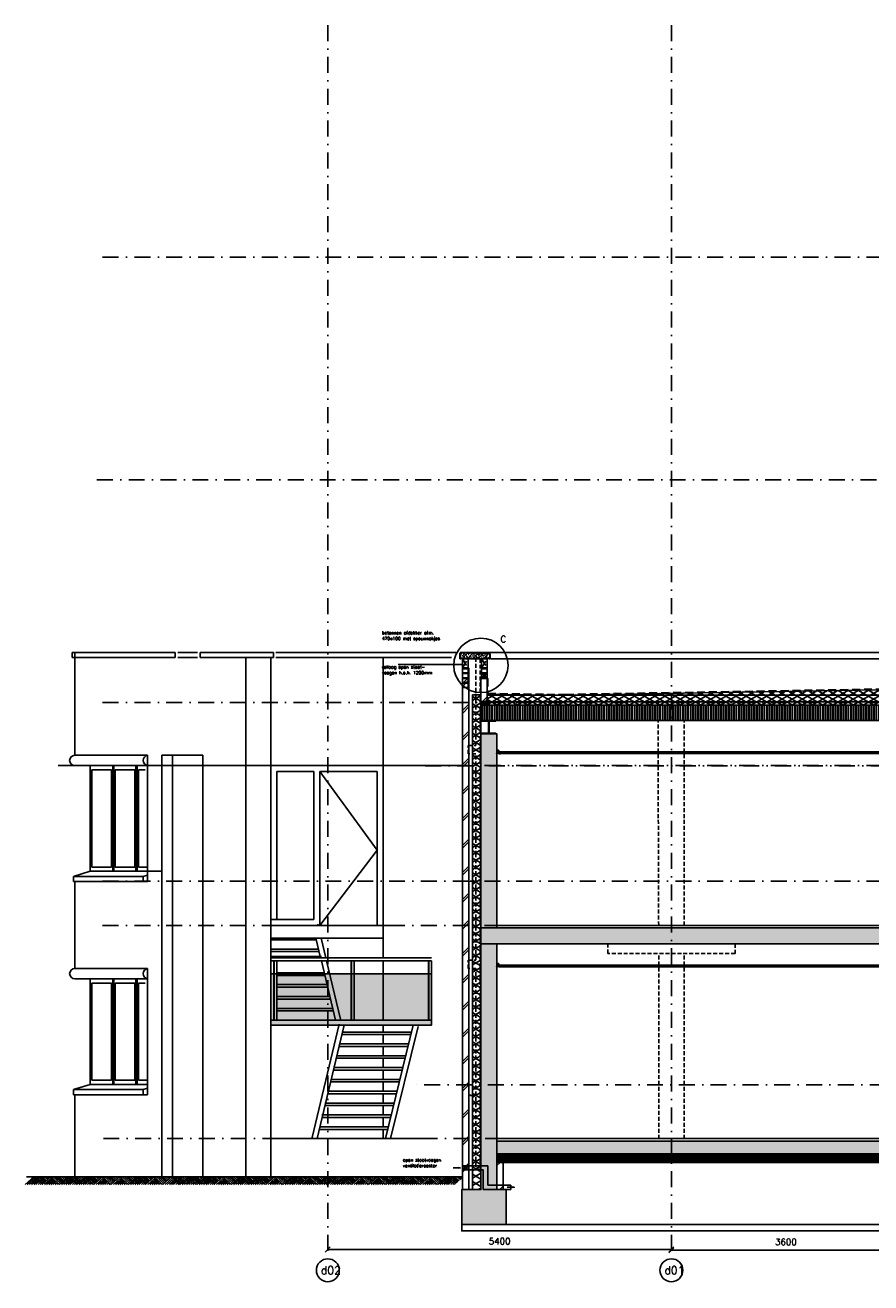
# Model space of a CAD drawing. Extents: x 0 to 317513, y 0 to 193913.
# Tile 2 of 105: x 138066 to 151357, y 90181 to 109939. Entities that reach past the tile are written whole.
import ezdxf
from ezdxf.enums import TextEntityAlignment as Align

# ---------------------------------------------------------------- set-up
doc = ezdxf.new("R2010")
doc.units = 0
doc.header["$LTSCALE"] = 20
doc.header["$MEASUREMENT"] = 0
doc.header["$PDSIZE"] = -1
for name, pattern in [('DASHDOT', [25, 12.5, -6.25, 0, -6.25]), ('DD1', [2.66667, 1.66667, -0.5, 0, -0.5]), ('HIDDEN', [9.375, 6.25, -3.125]), ('HIDDEN2', [4.6875, 3.125, -1.5625])]:
    doc.linetypes.add(name, pattern=pattern)
doc.layers.get('0').update_dxf_attribs({"linetype": 'CONTINUOUS'})
doc.layers.get('DEFPOINTS').update_dxf_attribs({"linetype": 'CONTINUOUS'})
for name, color, linetype in [('_DETAILNUMMERS', 4, 'CONTINUOUS'), ('_DETAILNUMMERSTEKST', 4, 'CONTINUOUS'), ('A--01A1_ACEER', 1, 'CONTINUOUS'), ('A--A21--_F-23-', 9, 'CONTINUOUS'), ('A--A21--_F123-', 9, 'CONTINUOUS'), ('A--A22--_F123-', 9, 'CONTINUOUS'), ('A--A23--_F--3-', 9, 'CONTINUOUS'), ('A--A25--_F--3-', 9, 'CONTINUOUS'), ('A--A26--_F--3-', 9, 'CONTINUOUS'), ('A--A28--_F--3-', 7, 'CONTINUOUS'), ('A--L$1-D1-ACEER', 1, 'CONTINUOUS'), ('A--L$7A3-_STRAMIEN', 3, 'CONTINUOUS'), ('A--L11D5_GRONDWERK', 5, 'CONTINUOUS'), ('A--L13D3_VLOEREN', 3, 'CONTINUOUS'), ('A--L13DC4_VLOEREN', 4, 'HIDDEN'), ('A--L16--', 7, 'CONTINUOUS'), ('A--L16--_F123-', 7, 'CONTINUOUS'), ('A--L21--', 3, 'CONTINUOUS'), ('A--L21--_F--3-', 7, 'CONTINUOUS'), ('A--L21--_F-23-', 4, 'CONTINUOUS'), ('A--L21A2_ISOLATIE', 1, 'CONTINUOUS'), ('A--L21D1_BUITENWAND', 1, 'CONTINUOUS'), ('A--L21D4_BUITENWAND', 4, 'CONTINUOUS'), ('A--L21DC1_BUITENWAND', 1, 'HIDDEN'), ('A--L21G3_BUITENWAND', 3, 'CONTINUOUS'), ('A--L22--', 3, 'CONTINUOUS'), ('A--L22--_F--3-', 7, 'CONTINUOUS'), ('A--L23--', 7, 'CONTINUOUS'), ('A--L23--_F--3-', 7, 'CONTINUOUS'), ('A--L25--', 7, 'CONTINUOUS'), ('A--L25--_F-23-', 7, 'CONTINUOUS'), ('A--L26--_F--3-', 7, 'CONTINUOUS'), ('A--L28--', 7, 'CONTINUOUS'), ('A--L28--_F--3-', 1, 'CONTINUOUS'), ('A--L28DC1_KONSTRUKTIES', 1, 'HIDDEN2'), ('A--L31--', 2, 'CONTINUOUS'), ('A--L31G1_BUITENKOZIJN', 1, 'CONTINUOUS'), ('A--L35-D2-_PLAFONDS', 2, 'CONTINUOUS'), ('A--L35-D4-_PLAFONDS', 4, 'CONTINUOUS'), ('A--M$1A-_F123-', 1, 'CONTINUOUS'), ('A--T$7A-_STRAMIEN', 2, 'CONTINUOUS'), ('A--T$7A8-_STRAMIEN', 8, 'DASHDOT'), ('A--T01A-25_TEKST', 2, 'CONTINUOUS'), ('NIEUWE_INDELING', 2, 'CONTINUOUS'), ('STRAMIEN', 8, 'DD1'), ('X--LR---_CP', 7, 'CONTINUOUS')]:
    doc.layers.add(name, color=color, linetype=linetype)
doc.styles.add('ALFA-0_25', font='ROMANS')
doc.styles.add('HIEMSTRA', font='romans.shx')
doc.dimstyles.get("Standard").update_dxf_attribs({"dimscale": 40, "dimtxt": 2.5, "dimasz": 2, "dimexe": 0.3, "dimexo": 0.3, "dimgap": 2, "dimtad": 1, "dimdec": 0, "dimzin": 0, "dimdsep": 46, "dimtxsty": 'HIEMSTRA', "dimblk1": 'OBLIQUE', "dimblk2": 'OBLIQUE', "dimsah": 1, "dimcen": 0.09, "dimdle": 0.3, "dimclrd": 1, "dimclre": 1, "dimclrt": 3, "dimadec": 0, "dimazin": 0, "dimtfac": 1, "dimtdec": 4, "dimtix": 1, "dimtmove": 2, "dimatfit": 3, "dimldrblk": 'OBLIQUE', "dimfxl": 0, "dimtvp": 625, "dimtolj": 1, "dimtzin": 0, "dimarcsym": 0})

# ---------------------------------------------------------------- blocks, each defined once
blk = doc.blocks.new('_OBLIQUE')
at = {"color": 0, "linetype": 'ByBlock'}
blk.add_line((-0.5, -0.5), (0.5, 0.5), dxfattribs=at)
blk = doc.blocks.new('*D646')
at = {"layer": 'A--M$1A-_F123-', "color": 1, "lineweight": -2}
for p, q in [((148222, 90705), (148222, 90693)), ((151822, 90693), (148222, 90693)), ((151822, 90705), (151822, 90693))]:
    blk.add_line(p, q, dxfattribs=at)
at = {"layer": 'DEFPOINTS', "color": 0}
for p in [(148222, 90693), (148222, 90693), (151822, 90693)]:
    blk.add_point(p, dxfattribs=at)
at = {"layer": 'A--M$1A-_F123-', "color": 1, "lineweight": -2, "xscale": 80, "yscale": 80, "zscale": 80, "rotation": 180}
blk.add_blockref('_OBLIQUE', (148222, 90693), dxfattribs=at)
at = {"layer": 'A--M$1A-_F123-', "color": 1, "lineweight": -2, "xscale": 80, "yscale": 80, "zscale": 80}
blk.add_blockref('_OBLIQUE', (151822, 90693), dxfattribs=at)
at = {"layer": 'A--M$1A-_F123-', "color": 3, "insert": (150022, 90823), "char_height": 100, "attachment_point": 5, "style": 'HIEMSTRA'}
blk.add_mtext('\\A1;3600', dxfattribs=at)
blk = doc.blocks.new('*D647')
at = {"layer": 'A--M$1A-_F123-', "color": 1, "lineweight": -2}
for p, q in [((148222, 90705), (142822, 90705)), ((148222, 90717), (148222, 90705))]:
    blk.add_line(p, q, dxfattribs=at)
at = {"layer": 'DEFPOINTS', "color": 0}
for p in [(142822, 90705), (142822, 90693), (148222, 90705)]:
    blk.add_point(p, dxfattribs=at)
at = {"layer": 'A--M$1A-_F123-', "color": 1, "lineweight": -2, "xscale": 80, "yscale": 80, "zscale": 80, "rotation": 180}
blk.add_blockref('_OBLIQUE', (142822, 90705), dxfattribs=at)
at = {"layer": 'A--M$1A-_F123-', "color": 1, "lineweight": -2, "xscale": 80, "yscale": 80, "zscale": 80}
blk.add_blockref('_OBLIQUE', (148222, 90705), dxfattribs=at)
at = {"layer": 'A--M$1A-_F123-', "color": 3, "insert": (145522, 90835), "char_height": 100, "attachment_point": 5, "style": 'HIEMSTRA'}
blk.add_mtext('\\A1;5400', dxfattribs=at)
blk = doc.blocks.new('*U721')
at = {"layer": 'A--A21--_F123-', "linetype": 'Continuous'}
h = blk.add_hatch(dxfattribs=at)
h.set_pattern_fill('ALFABKST', color=256, scale=212, style=0)
h.set_pattern_definition([(45, (-144988.04, -91539.9), (-212.00007, 212.00007), []), (45, (-144945.64, -91539.9), (-212.00007, 212.00007), [])])
h.paths.add_polyline_path([(0, 0), (-50, 0), (-50, 8194), (0, 8194), (50, 8194), (50, 0)])
at = {"layer": 'A--L21--_F--3-', "color": 4, "linetype": 'Continuous'}
for points in [[(0, 0), (-50, 0), (-50, 8194), (0, 8194)], [(0, 0), (50, 0), (50, 8194), (0, 8194)]]:
    blk.add_lwpolyline(points, dxfattribs=at)
blk = doc.blocks.new('*U720')
at = {"layer": 'A--A21--_F123-', "linetype": 'Continuous'}
blk.add_hatch(color=256, dxfattribs=at).paths.add_polyline_path([(0, 0), (125, 0), (125, -3050), (0, -3050), (-125, -3050), (-125, 0)])
at = {"layer": 'A--L21--_F--3-', "color": 4, "linetype": 'Continuous'}
for points in [[(0, 0), (-125, 0), (-125, -3050), (0, -3050)], [(0, 0), (125, 0), (125, -3050), (0, -3050)]]:
    blk.add_lwpolyline(points, dxfattribs=at)
blk = doc.blocks.new('*U719')
at = {"layer": 'A--A22--_F123-', "linetype": 'Continuous'}
h = blk.add_hatch(dxfattribs=at)
h.set_pattern_fill('ALFABKST', color=256, scale=212, style=0)
h.set_pattern_definition([(45, (-145278.03, -99209.9), (-212.00007, 212.00007), []), (45, (-145235.63, -99209.9), (-212.00007, 212.00007), [])])
h.paths.add_polyline_path([(0, 0), (-50, 0), (-50, 360), (0, 360), (50, 360), (50, 0)])
at = {"layer": 'A--L22--_F--3-', "color": 4, "linetype": 'Continuous'}
for points in [[(0, 0), (-50, 0), (-50, 360), (0, 360)], [(0, 0), (50, 0), (50, 360), (0, 360)]]:
    blk.add_lwpolyline(points, dxfattribs=at)
blk = doc.blocks.new('BETONAFDEKKER')
at = {"layer": 'A--A26--_F--3-'}
h = blk.add_hatch(dxfattribs=at)
h.set_pattern_fill('ALFABET', color=9, scale=10, style=0, pattern_type=2)
h.set_pattern_definition([(45, (-109882.7, -99503.284), (-42.426407, 42.426407), []), (50, (-109882.7, -99503.284), (71.726018, -6.275213), [7.5, -82.5]), (355, (-109882.7, -99503.284), (-13.875133, 75.219213), [6, -66]), (100.4514, (-109876.72, -99503.81), (57.850938, 68.943954), [6.37402, -70.11421]), (46.1842, (-109882.7, -99483.28), (106.724105, -16.5519), [11.25, -123.75]), (96.6356, (-109873.8, -99484.66), (93.46627, 97.41179), [9.56103, -105.1713]), (351.1842, (-109882.7, -99483.28), (93.466195, 97.41186), [9, -99]), (21, (-109872.7, -99488.284), (59.690705, -40.26189), [7.5, -82.5]), (326, (-109872.7, -99488.284), (24.331533, 72.515005), [6, -66]), (71.4514, (-109867.724, -99491.64), (84.022263, 32.25305), [6.37402, -70.11421]), (37.5, (-109882.698, -99503.284), (1.2159855, 33.2893854), [0, -65.2, 0, -67, 0, -66.25]), (7.5, (-109882.698, -99503.284), (26.306954, 39.441171), [0, -38.2, 0, -63.7, 0, -25.25]), (327.5, (-109904.998, -99503.284), (53.3822436, -2.255487), [0, -25, 0, -78, 0, -103.5]), (317.5, (-109915, -99503.284), (58.318617, 10.010498), [0, -32.5, 0, -51.8, 0, -73.5]), (317.5, (-109915, -99503.284), (58.318617, 10.010498), [0, -32.5, 0, -51.8, 0, -73.5])])
edge = h.paths.add_edge_path()
edge.add_line((430, 205), (430, 280))
edge.add_line((430, 280), (-30, 305))
edge.add_line((-30, 305), (-45, 290))
edge.add_line((-45, 290), (-45, 205))
edge.add_line((-45, 205), (-30, 205))
edge.add_arc((-20, 205), 10, 0, 180, ccw=False)
edge.add_line((-10, 205), (395, 205))
edge.add_arc((405, 205), 10, 0, 180, ccw=False)
edge.add_line((415, 205), (430, 205))
at = {"layer": 'A--L26--_F--3-', "color": 4, "linetype": 'Continuous'}
blk.add_lwpolyline([(430, 205), (430, 280), (-30, 305), (-45, 290), (-45, 205), (-30, 205, -1), (-10, 205), (395, 205, -1), (415, 205)], format="xyb", close=True, dxfattribs=at)
blk = doc.blocks.new('*U718')
at = {"layer": 'A--A21--_F-23-', "linetype": 'Continuous'}
h = blk.add_hatch(dxfattribs=at)
h.set_pattern_fill('ALFAISO', color=256, scale=100, angle=90, style=0)
h.set_pattern_definition([(150, (50, -3e-15), (-50, -86.6025), []), (210, (50, -3e-15), (50, -86.6025), [])])
h.paths.add_polyline_path([(0, 0), (-65, 0), (-65, 7770), (0, 7770), (65, 7770), (65, 0)])
at = {"layer": 'A--L21--_F--3-', "color": 3, "linetype": 'Continuous'}
for points in [[(0, 0), (-65, 0), (-65, 7770), (0, 7770)], [(0, 0), (65, 0), (65, 7770), (0, 7770)]]:
    blk.add_lwpolyline(points, dxfattribs=at)
blk = doc.blocks.new('*U717')
at = {"layer": 'A--A21--_F123-', "linetype": 'Continuous'}
h = blk.add_hatch(dxfattribs=at)
h.set_pattern_fill('ALFALINE', color=256, scale=300, style=0)
h.set_pattern_definition([(45, (-145529.03, -91645.9), (-212.13203, 212.13203), [])])
h.paths.add_polyline_path([(0, 0), (-51, 0), (-51, 428), (0, 428), (51, 428), (51, 0)])
at = {"layer": 'A--L21--_F--3-', "color": 4, "linetype": 'Continuous'}
for points in [[(0, 0), (-51, 0), (-51, 428), (0, 428)], [(0, 0), (51, 0), (51, 428), (0, 428)]]:
    blk.add_lwpolyline(points, dxfattribs=at)
blk = doc.blocks.new('*U716')
at = {"layer": 'A--L23--_F--3-', "color": 2, "linetype": 'Continuous'}
blk.add_lwpolyline([(0, 0), (0, -20), (-17367, -20), (-17367, 0)], dxfattribs=at)
blk = doc.blocks.new('*U715')
at = {"layer": 'A--L23--_F--3-', "color": 2, "linetype": 'Continuous'}
blk.add_lwpolyline([(0, 0), (0, 20), (17367, 20), (17367, 0)], dxfattribs=at)
blk = doc.blocks.new('Q020259-')
at = {"layer": 'A--A25--_F--3-'}
h = blk.add_hatch(dxfattribs=at)
h.set_pattern_fill('ALFALINE', color=256, scale=15, style=0, pattern_type=2)
h.set_pattern_definition([(45, (0, 0), (-10.6066, 10.6066), [])])
h.paths.add_polyline_path([(0, 0), (0, 46), (28, 46), (28, 0)])
at = {"layer": 'A--L25--_F-23-', "color": 2, "linetype": 'Continuous'}
blk.add_lwpolyline([(0, 0), (0, 46), (28, 46), (28, 0)], close=True, dxfattribs=at)
at = {"layer": 'X--LR---_CP'}
for p in [(0, 0), (0, 0), (28, 0)]:
    blk.add_point(p, dxfattribs=at)
blk = doc.blocks.new('Q020494-')
at = {"layer": 'A--L28--_F--3-', "color": 4, "linetype": 'Continuous'}
blk.add_lwpolyline([(110, -105), (-110, -105), (-110, -94), (-21.5, -94, 0.4142136), (-3.5, -76), (-3.5, 76, 0.4142136), (-21.5, 94), (-110, 94), (-110, 105), (110, 105), (110, 94), (21.5, 94, 0.4142136), (3.5, 76), (3.5, -76, 0.4142136), (21.5, -94), (110, -94)], format="xyb", close=True, dxfattribs=at)
at = {"layer": 'X--LR---_CP', "linetype": 'Continuous'}
for p in [(-3.5, 0), (0, 0), (3.5, 0)]:
    blk.add_point(p, dxfattribs=at)
blk = doc.blocks.new('Q010064-')
at = {"layer": 'A--L16--_F123-', "color": 1, "linetype": 'Continuous'}
for points in [[(37.5, -37.5), (75, 0)], [(75, -75), (150, 0)], [(112.5, -112.5), (225, 0)], [(150, -150), (300, 0)], [(187.5, -187.5), (375, 0)], [(225, -225), (450, 0)], [(262.5, -262.5), (525, 0)], [(300, -300), (600, 0)], [(900, -300), (600, 0)], [(375, -300), (337.5, -262.5)], [(450, -300), (375, -225)], [(525, -300), (412.5, -187.5)], [(600, -300), (450, -150)], [(675, -300), (487.5, -112.5)], [(750, -300), (525, -75)], [(825, -300), (562.5, -37.5)]]:
    blk.add_lwpolyline(points, dxfattribs=at)
at = {"layer": 'X--LR---_CP'}
blk.add_point((600, 0), dxfattribs=at)
blk.add_point((600, 0), dxfattribs=at)
blk = doc.blocks.new('A$C543B4771')
at = {"layer": 'A--L16--', "xscale": 0.4504033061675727, "yscale": 0.3999999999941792}
for p in [(-17, 120), (253, 120), (524, 120), (794, 120), (1064, 120)]:
    blk.add_blockref('Q010064-', p, dxfattribs=at)

msp = doc.modelspace()

# ---------------------------------------------------------------- hatches: boundary and pattern name
at = {"layer": 'A--A21--_F-23-'}
h = msp.add_hatch(dxfattribs=at)
h.set_pattern_fill('ALFAISO', color=256, scale=80, angle=270, style=0)
h.set_pattern_definition([(330, (-40, 7e-15), (40, 69.282032), []), (30, (-40, 7e-15), (-40, 69.282032), [])])
h.paths.add_polyline_path([(145328, 99431.5), (146262.8, 99415.7), (146563, 99415.8), (153622.3, 99535.3), (160662.8, 99415.8), (160963, 99415.8), (167841.3, 99532.6), (167840, 99255.9), (145327.9, 99255.9)])
h = msp.add_hatch(dxfattribs=at)
h.set_pattern_fill('ANSI38', color=256, scale=80, style=0)
h.set_pattern_definition([(45, (55452.168, 3e-11), (-7.0710678, 7.0710678), []), (135, (55452.168, 3e-11), (-21.2132034, 7.0710678), [25, -15])])
h.paths.add_polyline_path([(145228, 99255.9), (145327.9, 99255.9), (145328, 99315.9), (145228, 99315.9)])
at = {"layer": 'A--A23--_F--3-', "linetype": 'Continuous'}
h = msp.add_hatch(dxfattribs=at)
h.set_pattern_fill('ALFAPLST', color=256, scale=40, angle=270, style=0)
h.set_pattern_definition([(270, (0, 0), (40, -7e-15), []), (270, (4, -7e-16), (40, -7e-15), []), (270, (8, -1e-15), (40, -7e-15), [])])
h.paths.add_polyline_path([(167947.3, 99015.9), (145228, 99015.9), (145228, 99255.9), (167947.3, 99255.9)])
at = {"layer": 'A--A23--_F--3-'}
h = msp.add_hatch(dxfattribs=at)
h.set_pattern_fill('ALFABET', color=256, scale=40, angle=1, style=0, pattern_type=2)
h.set_pattern_definition([(134, (397244.69, 0), (172.64155, 166.718), []), (129, (397244.69, 0), (-287.29845, -20.08986), [30, -330]), (184, (397244.7, 0), (60.7431, 299.8624), [24, -264]), (78.5486, (397220.74, -1.67), (-226.55556, 279.77237), [25.49608, -280.45684]), (132.8158, (397246.1, 80), (-427.9869, -58.74715), [45, -495]), (82.3644, (397210.4, 75.1), (-367.00786, 396.11265), [38.2441, -420.6852]), (187.8158, (397246.1, 80), (-367.00755, 396.1129), [36, -396]), (158, (397205.74, 60.7), (-241.53712, -156.85604), [30, -330]), (213, (397205.74, 60.7), (-92.24906, 291.7144), [24, -264]), (107.5486, (397185.6, 47.62), (-333.7863, 134.8581), [25.49608, -280.45684]), (141.5, (397244.69, 0), (-2.53928, 133.22215), [0, -260.8, 0, -268, 0, -265]), (171.5, (397244.69, 0), (-102.458415, 159.577135), [0, -152.8, 0, -254.8, 0, -101]), (211.5, (397333.87, -1.56), (-213.653908, -5.29398), [0, -100, 0, -312, 0, -414]), (221.5, (397373.87, -2.25), (-232.54011, 44.1071), [0, -130, 0, -207.2, 0, -294]), (221.5, (397373.87, -2.25), (-232.54011, 44.1071), [0, -130, 0, -207.2, 0, -294])])
h.paths.add_polyline_path([(176022.3, 95505.9), (145228, 95505.9), (145228, 95755.9), (176022.3, 95755.9)])
h = msp.add_hatch(dxfattribs=at)
h.set_pattern_fill('AR-CONC', color=256, scale=10, style=0, pattern_type=2)
h.set_pattern_definition([(130, (318993.88, -380), (-71.726018, -6.275213), [7.5, -82.5]), (185, (318993.88, -380), (13.875133, 75.219213), [6, -66]), (79.5486, (318987.9, -380.52), (-57.850938, 68.943954), [6.37402, -70.11421]), (133.8158, (318993.88, -360), (-106.724105, -16.5519), [11.25, -123.75]), (83.3644, (318984.99, -361.38), (-93.46627, 97.411787), [9.56103, -105.1713]), (188.8158, (318993.88, -360), (-93.466195, 97.41186), [9, -99]), (159, (318983.88, -365), (-59.690705, -40.261889), [7.5, -82.5]), (214, (318983.88, -365), (-24.331533, 72.515005), [6, -66]), (108.5486, (318978.906, -368.355), (-84.022263, 32.25305), [6.37402, -70.11421]), (142.5, (318993.88, -380), (-1.2159855, 33.2893854), [0, -65.2, 0, -67, 0, -66.25]), (172.5, (318993.88, -380), (-26.306954, 39.441171), [0, -38.2, 0, -63.7, 0, -25.25]), (212.5, (319016.18, -380), (-53.3822436, -2.255487), [0, -25, 0, -78, 0, -103.5]), (222.5, (319026.18, -380), (-58.318617, 10.010498), [0, -32.5, 0, -51.8, 0, -73.5])])
h.paths.add_polyline_path([(145478, 95505.9), (145228, 95505.9), (145228, 91645.9), (144928, 91645.9), (144928, 91095.9), (145628, 91095.9), (145628, 91645.9), (145478, 91645.9)])
h = msp.add_hatch(dxfattribs=at)
h.set_pattern_fill('ALFABET', color=256, scale=40, angle=1, style=0, pattern_type=2)
h.set_pattern_definition([(46, (125921.45, 93851.48), (-172.6416, 166.718), []), (51, (125921.45, 93851.48), (287.2984, -20.0899), [30, -330]), (356, (125921.45, 93851.48), (-60.743, 299.8624), [24, -264]), (101.4514, (125945.4, 93849.8), (226.5556, 279.7724), [25.496, -280.4568]), (47.1842, (125920.05, 93931.46), (427.987, -58.747), [45, -495]), (97.6356, (125955.7, 93926.57), (367.008, 396.1126), [38.244, -420.685]), (352.1842, (125920.05, 93931.46), (367.0076, 396.113), [36, -396]), (22, (125960.4, 93912.17), (241.5371, -156.856), [30, -330]), (327, (125960.4, 93912.17), (92.249, 291.7144), [24, -264]), (72.4514, (125980.52, 93899.1), (333.7863, 134.8581), [25.496, -280.4568]), (38.5, (125921.45, 93851.48), (2.53928, 133.22215), [0, -260.8, 0, -268, 0, -265]), (8.5, (125921.45, 93851.48), (102.4584, 159.57714), [0, -152.8, 0, -254.8, 0, -101]), (328.5, (125832.26, 93849.92), (213.6539, -5.29398), [0, -100, 0, -312, 0, -414]), (318.5, (125792.27, 93849.22), (232.5401, 44.1071), [0, -130, 0, -207.2, 0, -294]), (318.5, (125792.27, 93849.22), (232.5401, 44.1071), [0, -130, 0, -207.2, 0, -294])])
h.paths.add_polyline_path([(145478, 92205.9), (162677.4, 92205.9), (162677.4, 92405.9), (145478, 92405.9)])
h = msp.add_hatch(dxfattribs=at)
h.set_pattern_fill('ALFAKRS', color=256, scale=10, style=0, pattern_type=2)
h.set_pattern_definition([(45, (79449.205, 40), (-7.0710678, 7.0710678), []), (135, (79449.205, 40), (-7.0710678, -7.0710678), [])])
h.paths.add_polyline_path([(162677.4, 92073.9), (145478, 92073.9), (145478, 92205.9), (162677.4, 92205.9), (162677.4, 92085.9)])
at = {"layer": 'A--L31--', "linetype": 'Continuous'}
msp.add_hatch(color=70, dxfattribs=at).paths.add_polyline_path([(141926.4, 94227), (144451.8, 94227), (144450.1, 95037.5), (141926.4, 95037.5)])

# ---------------------------------------------------------------- linework, layer by layer
at = {"layer": '_DETAILNUMMERS'}
msp.add_circle((145228.1, 99881.1), 427.3, dxfattribs=at)
at = {"layer": 'A--01A1_ACEER'}
msp.add_line((144928, 91095.9), (166738.3, 91095.9), dxfattribs=at)
at = {"layer": 'A--A23--_F--3-'}
for p, q in [((145328, 99676), (145328, 99431.5, 0)), ((146262.8, 99415.7, 0), (145328, 99431.5, 0)), ((146563, 99415.8, 0), (153622.3, 99535.3, 0))]:
    msp.add_line(p, q, dxfattribs=at)
at = {"layer": 'A--L$1-D1-ACEER'}
for p, q in [((144793.8, 91987.1, 0), (144901.1, 91987.1, 0)), ((145643.3, 91683.1), (145750.5, 91683.1))]:
    msp.add_line(p, q, dxfattribs=at)
at = {"layer": 'A--L$1-D1-ACEER', "elevation": 0}
msp.add_lwpolyline([(144883.4, 91982.1), (144903.4, 91987.1), (144903.4, 91987.1), (144883.4, 91992.1)], close=True, dxfattribs=at)
at = {"layer": 'A--L$1-D1-ACEER'}
msp.add_lwpolyline([(145732.8, 91678.1), (145752.8, 91683.1), (145752.8, 91683.1), (145732.8, 91688.1)], close=True, dxfattribs=at)
at = {"layer": 'A--L$7A3-_STRAMIEN', "linetype": 'Continuous'}
for centre in [(142822.3, 90378.3), (148222.3, 90378.3)]:
    msp.add_ellipse(centre, major_axis=(127.3, 127.3), ratio=1, dxfattribs=at)
at = {"layer": 'A--L11D5_GRONDWERK'}
msp.add_line((138087.4, 91845.9, 0), (144938, 91845.8, 0), dxfattribs=at)
at = {"layer": 'A--L13D3_VLOEREN'}
for p, q in [((145328, 99415.8), (167841.3, 99415.8)), ((145328, 99305.9), (167841.3, 99305.9))]:
    msp.add_line(p, q, dxfattribs=at)
for points in [[(145328, 99431.5), (146262.8, 99415.7), (146563, 99415.8), (153622.3, 99535.3), (160662.8, 99415.8), (160963, 99415.8), (167841.3, 99532.6), (167840, 99255.9), (145327.9, 99255.9)], [(145228, 99255.9), (145327.9, 99255.9), (145328, 99315.9), (145228, 99315.9)]]:
    msp.add_lwpolyline(points, close=True, dxfattribs=at)
at = {"layer": 'A--L13DC4_VLOEREN', "elevation": 0}
msp.add_lwpolyline([(145213.3, 99680), (145331.5, 99680), (145331.5, 99515.2)], dxfattribs=at)
at = {"layer": 'A--L13DC4_VLOEREN'}
msp.add_lwpolyline([(145338, 99676), (145338, 99441.4), (146262.9, 99425.7), (146562.9, 99425.8), (153622.3, 99545.3), (160662.9, 99425.8), (160962.9, 99425.9), (167841.5, 99542.6), (167841.5, 99694)], dxfattribs=at)
at = {"layer": 'A--L21--_F-23-', "linetype": 'Continuous'}
for points in [[(167947.3, 99015.9), (145228, 99015.9), (145228, 99255.9), (167947.3, 99255.9)], [(176022.3, 95505.9), (145228, 95505.9), (145228, 95755.9), (176022.3, 95755.9)], [(145478, 95505.9), (145228, 95505.9), (145228, 91645.9), (144928, 91645.9), (144928, 91095.9), (145628, 91095.9), (145628, 91645.9), (145478, 91645.9), (145478, 95505.9)], [(145478, 92205.9), (162677.4, 92205.9), (162677.4, 92405.9), (145478, 92405.9)]]:
    msp.add_lwpolyline(points, close=True, dxfattribs=at)
at = {"layer": 'A--L21A2_ISOLATIE', "linetype": 'Continuous', "ltscale": 10}
for p, q in [((144828.3, 98308), (138584.5, 98308)), ((142602.1, 98213), (142602.3, 95891)), ((142697.1, 98213), (142697.3, 95796)), ((142697.1, 98213), (143596.6, 98213)), ((143596.6, 98213), (143596.8, 95796)), ((142602.3, 95891), (141926.4, 95891)), ((143864.5, 95796), (142444.5, 95796)), ((142666.3, 95814.5), (142670.7, 95796)), ((142636.1, 95596), (142709.5, 95287.5)), ((142718.3, 95596), (142791.8, 95287.5)), ((142721.5, 95237.5), (142943, 94307.1)), ((142803.7, 95237.5), (143020.8, 94325.6)), ((142999.4, 94245.4), (142577.3, 92464.4)), ((143077.3, 94227), (142655.1, 92446)), ((144166, 94227), (143727, 92446)), ((144243.7, 94207.8), (143809.4, 92446))]:
    msp.add_line(p, q, dxfattribs=at)
for points in [[(142602.3, 95891), (142021.4, 95891), (142021.4, 98213), (142602.1, 98213)], [(142697.1, 98213), (143596.7, 96978.8), (142697.3, 95796)]]:
    msp.add_lwpolyline(points, dxfattribs=at)
at = {"layer": 'A--L21D1_BUITENWAND'}
for p, q in [((144963.1, 100085.9), (167601.7, 100085.9)), ((145382.3, 99985.9), (167604, 99985.9))]:
    msp.add_line(p, q, dxfattribs=at)
at = {"layer": 'A--L21D4_BUITENWAND', "elevation": 0}
for points in [[(145028.1, 99985.9), (144938.1, 99985.9), (144938.1, 99840.1), (145028.1, 99840.1)], [(145328, 99985.9), (145238, 99985.9), (145238, 99840.1), (145328, 99840.1)], [(145028.1, 99828.1), (144938.1, 99828.1), (144938.1, 99764), (145028.1, 99764)], [(145328, 99828.1), (145238, 99828.1), (145238, 99764), (145328, 99764)], [(145028.1, 99752.1), (144938.1, 99752.1), (144938.1, 99687.9), (145028.1, 99687.9)], [(145028.1, 99676), (144938.1, 99676), (144938.1, 99611.8), (145028.1, 99611.8)], [(145028.1, 99535.8), (144938.1, 99535.8), (144938.1, 99599.9), (145028.1, 99599.9)], [(145038, 91955.8), (144938, 91955), (144938, 92019.1), (145038, 92019.1)]]:
    msp.add_lwpolyline(points, close=True, dxfattribs=at)
at = {"layer": 'A--L21D4_BUITENWAND'}
msp.add_lwpolyline([(145328, 99752.1), (145238, 99752.1), (145238, 99687.9), (145328, 99687.9)], close=True, dxfattribs=at)
at = {"layer": 'A--L21DC1_BUITENWAND'}
for p, q in [((145038, 91955.8, 0), (144938, 92018, 0)), ((144938, 91955, 0), (145028, 92018, 0)), ((145698, 91715.9), (145698, 91645.9))]:
    msp.add_line(p, q, dxfattribs=at)
at = {"layer": 'A--L21DC1_BUITENWAND', "ltscale": 50}
for p, q in [((145334.8, 92018), (145038, 92018, 0)), ((145264.8, 91955), (145038, 91955, 0)), ((145264.8, 91955), (145264.8, 91645.9)), ((145334.8, 92018), (145334.8, 91715.9)), ((145334.8, 91715.9), (145698, 91715.9)), ((145264.8, 91645.9), (145698, 91645.9))]:
    msp.add_line(p, q, dxfattribs=at)
at = {"layer": 'A--L21DC1_BUITENWAND'}
for points in [[(144938.1, 99840.1), (145028.1, 99985.9), (144938.1, 99985.9), (145028.1, 99840.1)], [(145238, 99687.9), (145328, 99752.1), (145238, 99752.1), (145328, 99687.9)]]:
    msp.add_lwpolyline(points, close=True, dxfattribs=at)
at = {"layer": 'A--L21DC1_BUITENWAND', "elevation": 0}
msp.add_lwpolyline([(145238, 99840.1), (145328, 99985.9), (145238, 99985.9), (145328, 99840.1)], close=True, dxfattribs=at)
at = {"layer": 'A--L21G3_BUITENWAND', "color": 1}
for p, q in [((138805.1, 100086), (140423.5, 100086)), ((138805.1, 100086), (138805.1, 100006)), ((138805.1, 100006), (140423.5, 100006)), ((138845.1, 100006), (138845.1, 98468)), ((140423.5, 100086), (140423.5, 100006)), ((140463.5, 100086), (140775.8, 100086)), ((140463.5, 100006), (140775.8, 100006)), ((142006.4, 100086), (144838.2, 100086)), ((142006.4, 100006), (144768.3, 100006)), ((139990.2, 98308, 0.4), (138845.1, 98308)), ((139088.5, 96646), (138826.1, 96566.2)), ((138826.1, 96566.2, -0.4), (138826.1, 96486.2, -0.4)), ((139920.8, 96566.2), (138826.1, 96566.2)), ((139920.8, 96486.2), (138826.1, 96486.2)), ((138845.1, 96486.2), (138845.1, 95118)), ((138845.1, 96486.2), (138845.1, 95118)), ((139920.8, 96566.2, 0.4), (139990.2, 96587.2, 0.4)), ((139920.8, 96566.2), (139920.8, 96486.2)), ((139920.8, 96486.2), (139990.2, 96486.2)), ((139990.2, 95118), (138845.1, 95118)), ((139990.2, 94958), (138845.1, 94958)), ((139088.5, 93296), (138826.1, 93216.2)), ((139920.8, 93216.2), (138826.1, 93216.2)), ((138826.1, 93216.2, -0.4), (138826.1, 93136.2, -0.4)), ((139920.8, 93136.2), (138826.1, 93136.2)), ((138845.1, 93136.2), (138845.1, 91842.4)), ((139920.8, 93216.2, 0.4), (139990.2, 93237.2, 0.4)), ((139920.8, 93216.2), (139920.8, 93136.2)), ((139920.8, 93136.2), (139990.2, 93136.2))]:
    msp.add_line(p, q, dxfattribs=at)
at = {"layer": 'A--L21G3_BUITENWAND'}
for p, q in [((140815.8, 100086), (141966.4, 100086)), ((140815.8, 100086), (140815.8, 100006)), ((140815.8, 100006), (141966.4, 100006)), ((141534.4, 100006), (141534.4, 91842.4)), ((141926.4, 100006), (141926.4, 91842.4)), ((141966.4, 100086), (141966.4, 100006)), ((143691.5, 100006), (143691.8, 95287.5)), ((139990.2, 98468, 0.4), (138845.1, 98468)), ((139990.2, 98468), (139990.2, 96486.2)), ((140212, 98468.1), (140212, 91842.4)), ((140212, 98468.1, 0.1), (140857.4, 98468.1)), ((140383.5, 98468.1), (140383.5, 91842.4)), ((140855.8, 98468.1), (140855.8, 91842.4)), ((143691.8, 95596), (141926.4, 95596)), ((143691.8, 95237.5), (143691.9, 94307)), ((139990.2, 95118), (139990.2, 95100)), ((139990.2, 95100), (139990.2, 93136.2)), ((143691.9, 94227), (143691.9, 94120.9)), ((143691.9, 94080.9), (143691.9, 93934.8)), ((143691.9, 93894.8), (143691.9, 93748.7)), ((143691.9, 93708.7), (143691.9, 93562.6)), ((143691.9, 93522.6), (143691.9, 93376.5)), ((143691.9, 93336.5), (143691.9, 93190.4)), ((143691.9, 93150.4), (143691.9, 93004.3)), ((143691.9, 92964.3), (143691.9, 92818.2)), ((143692, 92778.2), (143692, 92632.1)), ((143692, 92592.1), (143692, 92446))]:
    msp.add_line(p, q, dxfattribs=at)
msp.add_lwpolyline([(143691.6, 98308), (143691.8, 95796), (141926.4, 95796), (141926.4, 98308)], close=True, dxfattribs=at)
at = {"layer": 'A--L21G3_BUITENWAND', "color": 1}
for centre, start_param, end_param in [((138845.1, 98388), 3.1415927, 6.2831853), ((140000.8, 98388, 0.2), 3.27453, 6.150248), ((138845.1, 95038), 3.1415927, 6.2831853), ((140000.8, 95038), 3.27453, 6.150248)]:
    msp.add_ellipse(centre, major_axis=(0, -80), ratio=1, start_param=start_param, end_param=end_param, dxfattribs=at)
at = {"layer": 'A--L23--', "color": 2}
msp.add_lwpolyline([(145478, 95755.9), (164677.4, 95755.9), (164677.4, 95795.9), (145478, 95795.9)], close=True, dxfattribs=at)
at = {"layer": 'A--L23--'}
msp.add_lwpolyline([(162677.4, 92073.9), (145478, 92073.9), (145478, 92205.9), (162677.4, 92205.9), (162677.4, 92085.9), (162677.4, 92085.9), (162677.4, 92073.9)], close=True, dxfattribs=at)
at = {"layer": 'A--L28DC1_KONSTRUKTIES'}
for p, q in [((148022.3, 95795.9), (148012, 99015.9)), ((148422.3, 95795.9), (148422.3, 99015.9)), ((148022.3, 92445.9), (148022.3, 95355.9)), ((148422.3, 92445.9), (148422.3, 95355.9))]:
    msp.add_line(p, q, dxfattribs=at)
for points in [[(145148.1, 93141.9), (145058.1, 93141.9), (145058.1, 93126.1), (145148.1, 93126.1), (145148.1, 95118.9), (145028.1, 95118.9), (145028.1, 95248.9), (145148.1, 95248.9), (145148.1, 96482.8), (145058.1, 96482.8), (145058.1, 96492.8), (145148.1, 96492.8), (145148.1, 96904.8), (145148.1, 96904.8), (145148.1, 96904.8), (145148.1, 98493.9), (145028.1, 98493.9), (145028.1, 98623.9), (145148.1, 98623.9), (145148.1, 99985.9), (145148.1, 99985.9), (145148.1, 99985.9), (145218, 99985.9), (145218.1, 91947.5), (145148.1, 92003.6), (145148.1, 93141.9), (145058.1, 93141.9), (145058.1, 93126.1), (145148.1, 93126.1)], [(149222.3, 95505.9), (149222.3, 95355.9), (147222.3, 95355.9), (147222.3, 95505.9)]]:
    msp.add_lwpolyline(points, dxfattribs=at)
at = {"layer": 'A--L31--', "linetype": 'Continuous'}
msp.add_lwpolyline([(141926.4, 94227), (144451.8, 94227), (144450.1, 95037.5), (141926.4, 95037.5)], close=True, dxfattribs=at)
at = {"layer": 'A--L31--'}
msp.add_lwpolyline([(226300.4, 90995.9), (144928, 90995.9), (144928, 91095.9), (226300.4, 91095.9)], dxfattribs=at)
at = {"layer": 'A--L31G1_BUITENKOZIJN'}
for p, q in [((139088.5, 98308), (139088.5, 96646)), ((139114.4, 98241), (139114.4, 96713)), ((139422.4, 98241, 0.1), (139114.4, 98241)), ((139422.4, 98241, 0), (139422.4, 96713, 0.1)), ((139441.4, 98308, 0), (139441.4, 96646, 0.1)), ((139461.3, 98308, 0), (139461.3, 96646, 0.2)), ((139479.8, 98241, -0.1), (139479.8, 96713, 0.2)), ((139787.7, 98241, 0.2), (139479.8, 98241, 0)), ((139787.7, 98241, 0), (139787.7, 96713, 0.2)), ((139806.7, 98308, 0), (139806.7, 96646, 0.2)), ((139826.6, 98308, 0), (139826.6, 96646, 0.2)), ((139845.1, 98241, 0), (139845.1, 96713, 0.2)), ((139950.2, 98241, 0.2), (139845.1, 98241, 0.1)), ((139422.4, 96713, 0.1), (139114.4, 96713)), ((139787.7, 96713, 0.2), (139479.8, 96713, 0)), ((139990.2, 96713, 0.2), (139845.1, 96713, 0.1)), ((139088.5, 94958, -0.2), (139088.5, 93296, -0.2)), ((139114.4, 94891, -0.2), (139114.4, 93363, -0.2)), ((139422.4, 94891, -0.1), (139114.4, 94891, -0.2)), ((139422.4, 94891, -0.2), (139422.4, 93363, -0.1)), ((139441.4, 94958, -0.2), (139441.4, 93296, -0.1)), ((139461.3, 94958, -0.2), (139461.3, 93296, -0.1)), ((139479.8, 94891, -0.3), (139479.8, 93363, -0.1)), ((139787.7, 94891, 0), (139479.8, 94891, -0.2)), ((139787.7, 94891, -0.2), (139787.7, 93363, 0)), ((139806.7, 94958, -0.2), (139806.7, 93296, 0)), ((139826.6, 94958, -0.2), (139826.6, 93296, 0)), ((139845.1, 94891, -0.2), (139845.1, 93363, 0)), ((139950.2, 94891, 0), (139845.1, 94891, -0.1)), ((139422.4, 93363, -0.1), (139114.4, 93363, -0.2)), ((139787.7, 93363, 0), (139479.8, 93363, -0.2)), ((139990.2, 93363, 0), (139845.1, 93363, -0.1))]:
    msp.add_line(p, q, dxfattribs=at)
at = {"layer": 'A--L31G1_BUITENKOZIJN', "color": 1}
for p, q in [((140224.8, 96646, 0.4), (139088.5, 96646)), ((139990.2, 93296, 0.3), (139088.5, 93296))]:
    msp.add_line(p, q, dxfattribs=at)
at = {"layer": 'A--L35-D2-_PLAFONDS'}
for points in [[(145510.3, 98521.1), (153540.1, 98521.1)], [(153540.1, 98496.1), (145510.3, 98496.1)], [(145510.3, 95171.1), (153540.1, 95171.1)], [(153540.1, 95146.1), (145510.3, 95146.1)]]:
    msp.add_lwpolyline(points, dxfattribs=at)
at = {"layer": 'A--L35-D4-_PLAFONDS'}
for p, q in [((145510.3, 98493.9), (145510.3, 98543.9)), ((145535.3, 98493.9), (145510.3, 98493.9)), ((145510.3, 95143.9), (145510.3, 95193.9)), ((145535.3, 95143.9), (145510.3, 95143.9))]:
    msp.add_line(p, q, dxfattribs=at)
at = {"layer": 'A--T$7A8-_STRAMIEN', "color": 8}
for p, q in [((246123.5, 98304.4), (144211.7, 98304.4)), ((289117.5, 93292.4), (144211.7, 93292.4))]:
    msp.add_line(p, q, dxfattribs=at)
at = {"layer": 'A--T01A-25_TEKST'}
msp.add_line((143929.7, 99897.3), (144943.1, 99897.3), dxfattribs=at)
at = {"layer": 'NIEUWE_INDELING', "color": 1}
for p, q in [((138845.1, 100006), (138845.1, 100086)), ((142632.8, 95569.7), (141926.4, 95569.7)), ((142678.7, 95423.6), (141926.4, 95423.6)), ((142678.7, 95383.6), (141926.4, 95383.6)), ((142724.6, 95307.1), (141926.4, 95307.1)), ((141972.9, 95237.5), (141972.9, 94307.1)), ((141980.9, 95237.5), (141980.9, 94307.1)), ((142020.1, 95237.5), (142020.1, 94307.1)), ((143187.9, 95237.5), (143187.9, 94307.1)), ((143195.9, 95237.5), (143195.9, 94307.1)), ((143235.1, 95237.5), (143235.1, 94307.1)), ((144403, 94307.1), (144403, 95237.5)), ((144411, 94307.1), (144411, 95237.5)), ((144450.1, 94307.1), (144450.1, 95237.5)), ((142770.5, 95051.4), (142020.1, 95051.4)), ((142770.5, 95011.4), (142020.1, 95011.4)), ((142816.4, 94865.3), (142020.1, 94865.3)), ((142816.4, 94825.3), (142020.1, 94825.3)), ((142862.3, 94679.2), (142020.1, 94679.2)), ((142862.3, 94639.2), (142020.1, 94639.2)), ((142908.3, 94493.1), (142020.1, 94493.1)), ((142908.3, 94453.1), (142020.1, 94453.1)), ((144175.9, 94307.1), (141926.4, 94307.1)), ((144130, 94120.9), (143052.1, 94120.9)), ((144130, 94080.9), (143052.1, 94080.9)), ((144084.1, 93934.8), (143002.5, 93934.8)), ((144084.1, 93894.8), (143002.5, 93894.8)), ((144038.2, 93748.7), (142956.6, 93748.7)), ((144038.2, 93708.7), (142956.6, 93708.7)), ((143992.2, 93562.6), (142912.9, 93562.6)), ((143992.2, 93522.6), (142912.9, 93522.6)), ((143946.3, 93376.5), (142868.5, 93376.5)), ((143946.3, 93336.5), (142868.5, 93336.5)), ((143900.4, 93150.4), (142818.6, 93150.4)), ((143900.4, 93190.4), (142827.8, 93190.4)), ((143854.5, 93004.3), (142776.7, 93004.3)), ((143854.5, 92964.3), (142776.7, 92964.3)), ((143808.6, 92818.2), (142730.7, 92818.2)), ((143808.6, 92778.2), (142730.7, 92778.2)), ((143763, 92632.1), (142689.8, 92632.1)), ((143763, 92592.1), (142689.8, 92592.1))]:
    msp.add_line(p, q, dxfattribs=at)
at = {"layer": 'NIEUWE_INDELING', "color": 2}
for p, q in [((144450.2, 95287.5), (141926.4, 95287.5)), ((144450.1, 95237.5), (141926.4, 95237.5)), ((144451.8, 94307), (141926.4, 94307)), ((144451.8, 94227), (141926.4, 94227))]:
    msp.add_line(p, q, dxfattribs=at)
at = {"layer": 'NIEUWE_INDELING', "color": 4}
msp.add_line((144513.2, 92446), (141926.4, 92446), dxfattribs=at)
at = {"layer": 'STRAMIEN', "linetype": 'DASHDOT'}
for p, q in [((142822.3, 109939.1), (142822.3, 90566.6)), ((148222.3, 109939.1), (148222.3, 90566.6)), ((139283.9, 106295.9), (241970.6, 106295.9)), ((139193.8, 102795.9), (241970.6, 102795.9)), ((139283.9, 99295.9), (241970.6, 99295.9)), ((139283.9, 98307.9), (241970.6, 98307.9)), ((139283.9, 96489.1), (241970.6, 96489.1)), ((139283.9, 95795.9), (241970.6, 95795.9)), ((139295.6, 92445.9), (241970.6, 92445.9))]:
    msp.add_line(p, q, dxfattribs=at)

# ---------------------------------------------------------------- block references
msp.add_blockref('BETONAFDEKKER', (144943.1, 99781.3))
at = {"layer": 'A--L21--'}
for name, p in [('*U721', (144988, 91645.9, 0)), ('*U720', (145353, 98805.9)), ('*U717', (145529, 91645.9))]:
    msp.add_blockref(name, p, dxfattribs=at)
at = {"layer": 'A--L21--', "linetype": 'Continuous'}
msp.add_blockref('*U718', (145162.9, 91645.9), dxfattribs=at)
at = {"layer": 'A--L21--', "xscale": -1}
for p in [(139535, 91725.8, 0), (140888.9, 91725.9, 0), (142238.1, 91725.9, 0), (143589.9, 91725.8, 0), (144939.1, 91725.8, 0)]:
    msp.add_blockref('A$C543B4771', p, dxfattribs=at)
at = {"layer": 'A--L22--'}
msp.add_blockref('*U719', (145278, 99315.9), dxfattribs=at)
at = {"layer": 'A--L23--'}
for name, p in [('*U715', (145478, 92425.9)), ('*U716', (162844.5, 92425.9))]:
    msp.add_blockref(name, p, dxfattribs=at)
at = {"layer": 'A--L25--', "xscale": -1}
for p in [(145506, 98500.9), (145506, 98500.9), (145506, 95150.9), (145506, 95150.9)]:
    msp.add_blockref('Q020259-', p, dxfattribs=at)
at = {"layer": 'A--L28--'}
msp.add_blockref('Q020494-', (145353, 98910.9), dxfattribs=at)

# ---------------------------------------------------------------- texts
at = {"layer": '_DETAILNUMMERSTEKST', "style": 'HIEMSTRA'}
msp.add_text('C', height=100, dxfattribs=at).set_placement((145536.5, 100243.4))
at = {"layer": 'A--T$7A-_STRAMIEN', "style": 'ALFA-0_25'}
for s, p in [('d02', (142870, 90378.3)), ('d01', (148270, 90378.3))]:
    msp.add_text(s, height=125, dxfattribs=at).set_placement(p, align=Align.MIDDLE_CENTER)
at = {"layer": 'A--T01A-25_TEKST', "style": 'HIEMSTRA'}
for s, p in [('betonnen afdekker afm.', (143673.2, 100368.3)), ('470x100 met spouwnokjes', (143673.2, 100279.1)), ('voegen h.o.h. 1200mm', (143673.2, 99741)), ('rollaag open stoot-', (143673.2, 99830.2)), ('open stootvoegen', (144002.1, 92086.8)), ('ventilatierooster', (144002.1, 91997.6))]:
    msp.add_text(s, height=50, dxfattribs=at).set_placement(p)

# ---------------------------------------------------------------- dimensions: what is measured, and where the dimension line sits
at = {"layer": 'A--M$1A-_F123-'}
for base, p1, p2, picture, middle in [((142822.3, 90705), (148222.3, 90705), (142822.3, 90693), '*D647', (145522.3, 90835)), ((148222.3, 90693), (151822.3, 90693), (148222.3, 90693), '*D646', (150022.3, 90823))]:
    dim = msp.add_linear_dim(base=base, p1=p1, p2=p2, dimstyle='Standard', override={"dimexe": 0, "dimcen": 0, "dimdle": 0, "dimtfac": 0.75, "dimtvp": 1.5}, dxfattribs=at)
    dim.commit()
    dim.dimension.update_dxf_attribs({"geometry": picture, "text_midpoint": middle})

doc.saveas('drawing.dxf')
